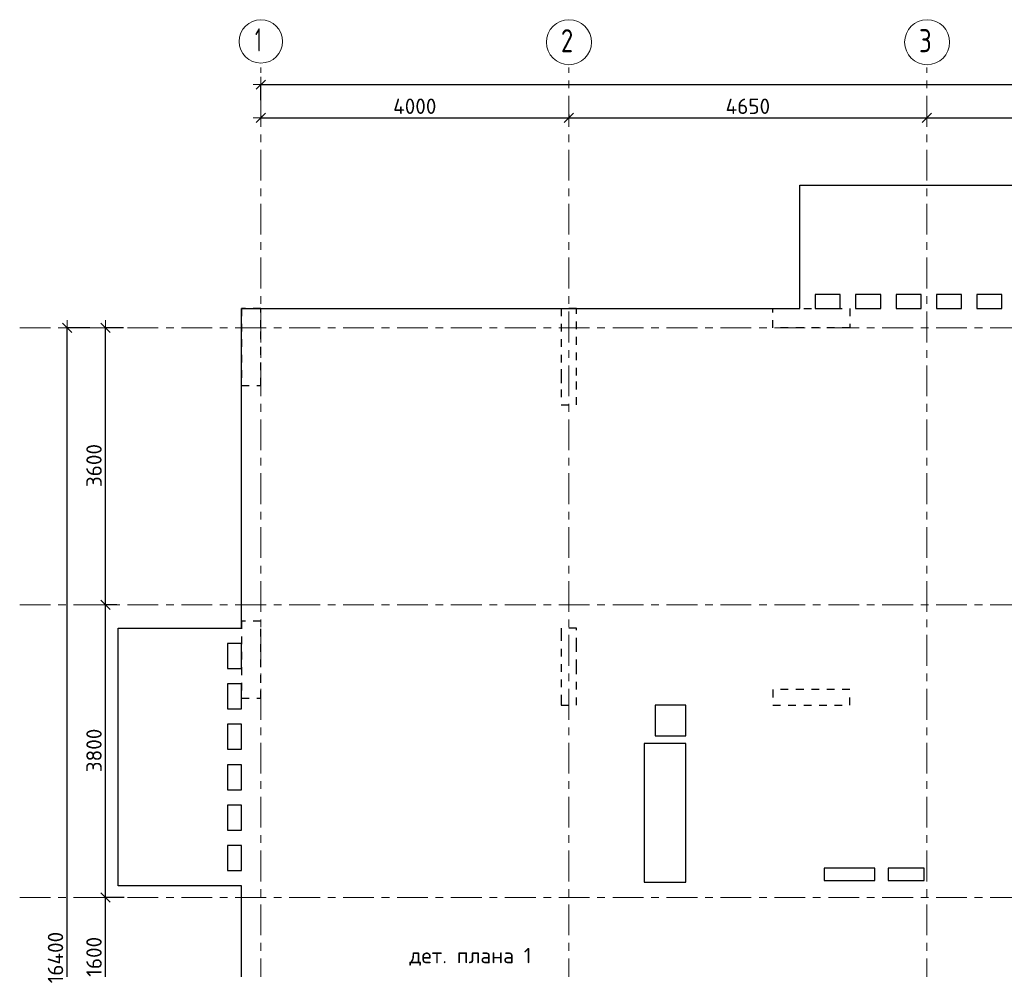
# Model space of a CAD drawing. Header units: metres. Extents: x -38 to 93, y -15 to 21.
# Tile 10 of 195: x -3 to 10, y 8 to 20. Entities that reach past the tile are written whole.
import ezdxf

# ---------------------------------------------------------------- set-up
doc = ezdxf.new("R2010")
doc.units = ezdxf.units.M
doc.header["$PDMODE"] = 65
for name, pattern in [('______11', [0.5, 0.4, -0.05, 0, -0.05]), ('______2', [0.0405, 0.03, -0.0105]), ('______5', [1.1, 0.8, -0.1, 0.1, -0.1])]:
    doc.linetypes.add(name, pattern=pattern)
for name, color, linetype, lineweight in [('XR$2$Осевая линия (1)', 7, '______5', 13), ('XR$2$Размерная линия (1)', 7, 'Continuous', 13), ('XR$4$Перекрытие (1)', 7, 'Continuous', 35), ('XR$4$Текст_ общее_1', 7, 'Continuous', 13)]:
    doc.layers.add(name, color=color, linetype=linetype, lineweight=lineweight)
doc.layers.add('XR$6$Стена_ бетон несущ.', color=7, linetype='Continuous', lineweight=70, true_color=0xb4b496)
doc.styles.add('ISOCPEUR', font='txt')
doc.dimstyles.new('DIMSTYLE_2', dxfattribs={"dimtxt": 0.2, "dimasz": 0.2, "dimexe": 0, "dimexo": 0, "dimgap": 0.1, "dimtad": 2, "dimdec": 0, "dimlfac": 1000, "dimrnd": 5, "dimzin": 12, "dimdsep": 46, "dimtxsty": 'ISOCPEUR', "dimblk1": 'ALL_ML_STRICH', "dimblk2": 'ALL_ML_STRICH', "dimsah": 1, "dimcen": 0, "dimclrd": 7, "dimclre": 256, "dimclrt": 7, "dimadec": 0, "dimazin": 0, "dimtfac": 1, "dimtdec": 0, "dimtix": 1, "dimtmove": 2, "dimatfit": 3, "dimfxl": 0, "dimtzin": 0, "dimlwd": 0, "dimlwe": -3, "dimarcsym": 0})
doc.dimstyles.new('DIMSTYLE_3', dxfattribs={"dimtxt": 0.2, "dimasz": 0.2, "dimexe": 0, "dimexo": 0, "dimgap": 0.1, "dimtad": 2, "dimdec": 0, "dimlfac": 1000, "dimrnd": 5, "dimzin": 12, "dimdsep": 46, "dimtxsty": 'ISOCPEUR', "dimblk1": 'ALL_ML_STRICH', "dimblk2": 'ALL_ML_STRICH', "dimsah": 1, "dimcen": 0, "dimclrd": 7, "dimclre": 256, "dimclrt": 7, "dimadec": 0, "dimazin": 0, "dimtfac": 1, "dimtdec": 0, "dimtix": 1, "dimtmove": 2, "dimatfit": 3, "dimfxl": 0, "dimtzin": 0, "dimlwd": 0, "dimlwe": -3, "dimarcsym": 0})

# ---------------------------------------------------------------- blocks, each defined once
blk = doc.blocks.new('ALL_ML_STRICH')
at = {"color": 0, "linetype": 'ByBlock', "lineweight": -2}
for p, q in [((-1, 0), (0.5, 0)), ((-0.3, -0.3), (0.3, 0.3)), ((0, -0.5), (0, 0.5))]:
    blk.add_line(p, q, dxfattribs=at)
blk = doc.blocks.new('*D5')
at = {"layer": 'DEFPOINTS', "color": 7, "linetype": 'Continuous', "lineweight": 13, "transparency": 33554687}
for p in [(-1.699, 16.4), (-2.294, 0), (-2.015, 0)]:
    blk.add_point(p, dxfattribs=at)
at = {"layer": 'XR$2$Размерная линия (1)', "color": 9, "linetype": 'Continuous', "lineweight": -2, "true_color": 0xc7c7c7, "transparency": 33554687}
for p, q in [((-1.719, 16.4), (-2.015, 16.4)), ((-2.274, 0), (-2.015, 0))]:
    blk.add_line(p, q, dxfattribs=at)
at = {"layer": 'XR$2$Размерная линия (1)', "color": 7, "linetype": 'Continuous', "lineweight": -2, "transparency": 33554687}
blk.add_line((-2.015, 0), (-2.015, 16.4), dxfattribs=at)
at = {"layer": 'XR$2$Размерная линия (1)', "color": 7, "linetype": 'Continuous', "lineweight": 13, "transparency": 33554687, "xscale": 0.2, "yscale": 0.2, "zscale": 0.2}
for p, rotation in [((-2.015, 16.4), 90), ((-2.015, 0), 270)]:
    blk.add_blockref('ALL_ML_STRICH', p, dxfattribs=dict(at, rotation=rotation))
at = {"layer": 'XR$2$Размерная линия (1)', "color": 7, "linetype": 'Continuous', "lineweight": 13, "transparency": 33554687, "insert": (-2.165, 8.22), "char_height": 0.2, "width": 1, "attachment_point": 5, "rotation": 90, "style": 'ISOCPEUR'}
blk.add_mtext('\\A1;{16400}', dxfattribs=at)
blk = doc.blocks.new('*D8')
at = {"layer": 'DEFPOINTS', "color": 7, "linetype": 'Continuous', "lineweight": 13, "transparency": 33554687}
for p in [(-1.253, 9), (-1.515, 7.4), (-1.172, 7.4)]:
    blk.add_point(p, dxfattribs=at)
at = {"layer": 'XR$2$Размерная линия (1)', "color": 9, "linetype": 'Continuous', "lineweight": -2, "true_color": 0xc7c7c7, "transparency": 33554687}
for p, q in [((-1.273, 9), (-1.515, 9)), ((-1.192, 7.4), (-1.515, 7.4))]:
    blk.add_line(p, q, dxfattribs=at)
at = {"layer": 'XR$2$Размерная линия (1)', "color": 7, "linetype": 'Continuous', "lineweight": -2, "transparency": 33554687}
blk.add_line((-1.515, 7.4), (-1.515, 9), dxfattribs=at)
at = {"layer": 'XR$2$Размерная линия (1)', "color": 7, "linetype": 'Continuous', "lineweight": 13, "transparency": 33554687, "xscale": 0.2, "yscale": 0.2, "zscale": 0.2}
for p, rotation in [((-1.515, 9), 90), ((-1.515, 7.4), 270)]:
    blk.add_blockref('ALL_ML_STRICH', p, dxfattribs=dict(at, rotation=rotation))
at = {"layer": 'XR$2$Размерная линия (1)', "color": 7, "linetype": 'Continuous', "lineweight": 13, "transparency": 33554687, "insert": (-1.665, 8.23), "char_height": 0.2, "width": 0.8, "attachment_point": 5, "rotation": 90, "style": 'ISOCPEUR'}
blk.add_mtext('\\A1;{1600}', dxfattribs=at)
blk = doc.blocks.new('*D9')
at = {"layer": 'DEFPOINTS', "color": 7, "linetype": 'Continuous', "lineweight": 13, "transparency": 33554687}
for p in [(-1.347, 12.8), (-1.515, 9), (-1.253, 9)]:
    blk.add_point(p, dxfattribs=at)
at = {"layer": 'XR$2$Размерная линия (1)', "color": 9, "linetype": 'Continuous', "lineweight": -2, "true_color": 0xc7c7c7, "transparency": 33554687}
for p, q in [((-1.367, 12.8), (-1.515, 12.8)), ((-1.273, 9), (-1.515, 9))]:
    blk.add_line(p, q, dxfattribs=at)
at = {"layer": 'XR$2$Размерная линия (1)', "color": 7, "linetype": 'Continuous', "lineweight": -2, "transparency": 33554687}
blk.add_line((-1.515, 9), (-1.515, 12.8), dxfattribs=at)
at = {"layer": 'XR$2$Размерная линия (1)', "color": 7, "linetype": 'Continuous', "lineweight": 13, "transparency": 33554687, "xscale": 0.2, "yscale": 0.2, "zscale": 0.2}
for p, rotation in [((-1.515, 12.8), 90), ((-1.515, 9), 270)]:
    blk.add_blockref('ALL_ML_STRICH', p, dxfattribs=dict(at, rotation=rotation))
at = {"layer": 'XR$2$Размерная линия (1)', "color": 7, "linetype": 'Continuous', "lineweight": 13, "transparency": 33554687, "insert": (-1.665, 10.91), "char_height": 0.2, "width": 0.8, "attachment_point": 5, "rotation": 90, "style": 'ISOCPEUR'}
blk.add_mtext('\\A1;{3800}', dxfattribs=at)
blk = doc.blocks.new('*D10')
at = {"layer": 'DEFPOINTS', "color": 7, "linetype": 'Continuous', "lineweight": 13, "transparency": 33554687}
for p in [(-1.26, 16.4), (-1.515, 12.8), (-1.347, 12.8)]:
    blk.add_point(p, dxfattribs=at)
at = {"layer": 'XR$2$Размерная линия (1)', "color": 9, "linetype": 'Continuous', "lineweight": -2, "true_color": 0xc7c7c7, "transparency": 33554687}
for p, q in [((-1.28, 16.4), (-1.515, 16.4)), ((-1.367, 12.8), (-1.515, 12.8))]:
    blk.add_line(p, q, dxfattribs=at)
at = {"layer": 'XR$2$Размерная линия (1)', "color": 7, "linetype": 'Continuous', "lineweight": -2, "transparency": 33554687}
blk.add_line((-1.515, 12.8), (-1.515, 16.4), dxfattribs=at)
at = {"layer": 'XR$2$Размерная линия (1)', "color": 7, "linetype": 'Continuous', "lineweight": 13, "transparency": 33554687, "xscale": 0.2, "yscale": 0.2, "zscale": 0.2}
for p, rotation in [((-1.515, 16.4), 90), ((-1.515, 12.8), 270)]:
    blk.add_blockref('ALL_ML_STRICH', p, dxfattribs=dict(at, rotation=rotation))
at = {"layer": 'XR$2$Размерная линия (1)', "color": 7, "linetype": 'Continuous', "lineweight": 13, "transparency": 33554687, "insert": (-1.665, 14.61), "char_height": 0.2, "width": 0.8, "attachment_point": 5, "rotation": 90, "style": 'ISOCPEUR'}
blk.add_mtext('\\A1;{3600}', dxfattribs=at)
blk = doc.blocks.new('*D11')
at = {"layer": 'DEFPOINTS', "color": 7, "linetype": 'Continuous', "lineweight": 13, "transparency": 33554687}
for p in [(0.5, 19.557), (0.5, 19.377), (61.6, 17.12)]:
    blk.add_point(p, dxfattribs=at)
at = {"layer": 'XR$2$Размерная линия (1)', "color": 9, "linetype": 'Continuous', "lineweight": -2, "true_color": 0xc7c7c7, "transparency": 33554687}
for p, q in [((0.5, 19.357), (0.5, 19.557)), ((61.6, 17.14), (61.6, 19.557))]:
    blk.add_line(p, q, dxfattribs=at)
at = {"layer": 'XR$2$Размерная линия (1)', "color": 7, "linetype": 'Continuous', "lineweight": -2, "transparency": 33554687}
blk.add_line((0.5, 19.557), (61.6, 19.557), dxfattribs=at)
at = {"layer": 'XR$2$Размерная линия (1)', "color": 7, "linetype": 'Continuous', "lineweight": 13, "transparency": 33554687, "xscale": 0.2, "yscale": 0.2, "zscale": 0.2, "rotation": 180}
blk.add_blockref('ALL_ML_STRICH', (0.5, 19.557), dxfattribs=at)
at = {"layer": 'XR$2$Размерная линия (1)', "color": 7, "linetype": 'Continuous', "lineweight": 13, "transparency": 33554687, "xscale": 0.2, "yscale": 0.2, "zscale": 0.2}
blk.add_blockref('ALL_ML_STRICH', (61.6, 19.557), dxfattribs=at)
at = {"layer": 'XR$2$Размерная линия (1)', "color": 7, "linetype": 'Continuous', "lineweight": 13, "transparency": 33554687, "insert": (31.1, 19.707), "char_height": 0.2, "width": 1, "attachment_point": 5, "style": 'ISOCPEUR'}
blk.add_mtext('\\A1;{61100}', dxfattribs=at)
blk = doc.blocks.new('*D26')
at = {"layer": 'DEFPOINTS', "color": 7, "linetype": 'Continuous', "lineweight": 13, "transparency": 33554687}
for p in [(4.5, 19.191), (0.5, 19.17), (0.5, 19.126)]:
    blk.add_point(p, dxfattribs=at)
at = {"layer": 'XR$2$Размерная линия (1)', "color": 9, "linetype": 'Continuous', "lineweight": -2, "true_color": 0xc7c7c7, "transparency": 33554687}
for p, q in [((0.5, 19.15), (0.5, 19.126)), ((4.5, 19.171), (4.5, 19.126))]:
    blk.add_line(p, q, dxfattribs=at)
at = {"layer": 'XR$2$Размерная линия (1)', "color": 7, "linetype": 'Continuous', "lineweight": -2, "transparency": 33554687}
blk.add_line((0.5, 19.126), (4.5, 19.126), dxfattribs=at)
at = {"layer": 'XR$2$Размерная линия (1)', "color": 7, "linetype": 'Continuous', "lineweight": 13, "transparency": 33554687, "xscale": 0.2, "yscale": 0.2, "zscale": 0.2, "rotation": 180}
blk.add_blockref('ALL_ML_STRICH', (0.5, 19.126), dxfattribs=at)
at = {"layer": 'XR$2$Размерная линия (1)', "color": 7, "linetype": 'Continuous', "lineweight": 13, "transparency": 33554687, "xscale": 0.2, "yscale": 0.2, "zscale": 0.2}
blk.add_blockref('ALL_ML_STRICH', (4.5, 19.126), dxfattribs=at)
at = {"layer": 'XR$2$Размерная линия (1)', "color": 7, "linetype": 'Continuous', "lineweight": 13, "transparency": 33554687, "insert": (2.5, 19.276), "char_height": 0.2, "width": 0.8, "attachment_point": 5, "style": 'ISOCPEUR'}
blk.add_mtext('\\A1;{4000}', dxfattribs=at)
blk = doc.blocks.new('*D27')
at = {"layer": 'DEFPOINTS', "color": 7, "linetype": 'Continuous', "lineweight": 13, "transparency": 33554687}
for p in [(4.5, 19.191), (4.5, 19.126), (9.15, 19.126)]:
    blk.add_point(p, dxfattribs=at)
at = {"layer": 'XR$2$Размерная линия (1)', "color": 9, "linetype": 'Continuous', "lineweight": -2, "true_color": 0xc7c7c7, "transparency": 33554687}
for p, q in [((4.5, 19.171), (4.5, 19.126)), ((9.15, 19.126), (9.15, 19.126))]:
    blk.add_line(p, q, dxfattribs=at)
at = {"layer": 'XR$2$Размерная линия (1)', "color": 7, "linetype": 'Continuous', "lineweight": -2, "transparency": 33554687}
blk.add_line((4.5, 19.126), (9.15, 19.126), dxfattribs=at)
at = {"layer": 'XR$2$Размерная линия (1)', "color": 7, "linetype": 'Continuous', "lineweight": 13, "transparency": 33554687, "xscale": 0.2, "yscale": 0.2, "zscale": 0.2, "rotation": 180}
blk.add_blockref('ALL_ML_STRICH', (4.5, 19.126), dxfattribs=at)
at = {"layer": 'XR$2$Размерная линия (1)', "color": 7, "linetype": 'Continuous', "lineweight": 13, "transparency": 33554687, "xscale": 0.2, "yscale": 0.2, "zscale": 0.2}
blk.add_blockref('ALL_ML_STRICH', (9.15, 19.126), dxfattribs=at)
at = {"layer": 'XR$2$Размерная линия (1)', "color": 7, "linetype": 'Continuous', "lineweight": 13, "transparency": 33554687, "insert": (6.825, 19.276), "char_height": 0.2, "width": 0.8, "attachment_point": 5, "style": 'ISOCPEUR'}
blk.add_mtext('\\A1;{4650}', dxfattribs=at)
blk = doc.blocks.new('*D28')
at = {"layer": 'DEFPOINTS', "color": 7, "linetype": 'Continuous', "lineweight": 13, "transparency": 33554687}
for p in [(9.15, 19.126), (9.15, 19.126), (12.6, 19.061)]:
    blk.add_point(p, dxfattribs=at)
at = {"layer": 'XR$2$Размерная линия (1)', "color": 9, "linetype": 'Continuous', "lineweight": -2, "true_color": 0xc7c7c7, "transparency": 33554687}
for p, q in [((9.15, 19.126), (9.15, 19.126)), ((12.6, 19.081), (12.6, 19.126))]:
    blk.add_line(p, q, dxfattribs=at)
at = {"layer": 'XR$2$Размерная линия (1)', "color": 7, "linetype": 'Continuous', "lineweight": -2, "transparency": 33554687}
blk.add_line((9.15, 19.126), (12.6, 19.126), dxfattribs=at)
at = {"layer": 'XR$2$Размерная линия (1)', "color": 7, "linetype": 'Continuous', "lineweight": 13, "transparency": 33554687, "xscale": 0.2, "yscale": 0.2, "zscale": 0.2, "rotation": 180}
blk.add_blockref('ALL_ML_STRICH', (9.15, 19.126), dxfattribs=at)
at = {"layer": 'XR$2$Размерная линия (1)', "color": 7, "linetype": 'Continuous', "lineweight": 13, "transparency": 33554687, "xscale": 0.2, "yscale": 0.2, "zscale": 0.2}
blk.add_blockref('ALL_ML_STRICH', (12.6, 19.126), dxfattribs=at)
at = {"layer": 'XR$2$Размерная линия (1)', "color": 7, "linetype": 'Continuous', "lineweight": 13, "transparency": 33554687, "insert": (10.875, 19.276), "char_height": 0.2, "width": 0.8, "attachment_point": 5, "style": 'ISOCPEUR'}
blk.add_mtext('\\A1;{3450}', dxfattribs=at)

msp = doc.modelspace()

# ---------------------------------------------------------------- linework, layer by layer
at = {"layer": 'XR$2$Осевая линия (1)', "color": 253, "linetype": '______11', "lineweight": 13, "true_color": 0xa0a0a0, "transparency": 33554687}
for p, q in [((0.5, -3.39), (0.5, 19.78)), ((4.5, -3.39), (4.5, 19.78)), ((9.15, -3.39), (9.15, 19.78)), ((-2.63, 16.4), (62.6, 16.4)), ((-2.63, 12.8), (62.6, 12.8)), ((-2.63, 9), (62.6, 9))]:
    msp.add_line(p, q, dxfattribs=at)
at = {"layer": 'XR$2$Осевая линия (1)', "color": 7, "linetype": 'Continuous', "lineweight": 13, "transparency": 33554687}
for centre, radius in [((0.5019, 20.1186), 0.2819), ((4.5024, 20.1081), 0.2924), ((9.1524, 20.1081), 0.2924)]:
    msp.add_circle(centre, radius, dxfattribs=at)
at = {"layer": 'XR$4$Перекрытие (1)', "color": 7, "linetype": 'Continuous', "lineweight": 25, "transparency": 33554687}
for p, q in [((7.4996, 16.8302), (7.4996, 18.2502)), ((7.4996, 18.2502), (10.8496, 18.2502)), ((7.4996, 16.6502), (7.4996, 16.8302)), ((8.0246, 16.8302), (7.6996, 16.8302)), ((7.6996, 16.8302), (7.6996, 16.6502)), ((8.0246, 16.6502), (8.0246, 16.8302)), ((8.5496, 16.8302), (8.2246, 16.8302)), ((8.2246, 16.8302), (8.2246, 16.6502)), ((8.5496, 16.6502), (8.5496, 16.8302)), ((9.0746, 16.8302), (8.7496, 16.8302)), ((8.7496, 16.8302), (8.7496, 16.6502)), ((9.0746, 16.6502), (9.0746, 16.8302)), ((9.2746, 16.8302), (9.2746, 16.6502)), ((9.5996, 16.8302), (9.2746, 16.8302)), ((9.5996, 16.6502), (9.5996, 16.8302)), ((10.1246, 16.8302), (9.7996, 16.8302)), ((9.7996, 16.8302), (9.7996, 16.6502)), ((10.1246, 16.6502), (10.1246, 16.8302)), ((0.25, 12.5002), (0.25, 16.6502)), ((0.25, 16.6502), (7.4996, 16.6502)), ((7.6996, 16.6502), (8.0246, 16.6502)), ((8.2246, 16.6502), (8.5496, 16.6502)), ((8.7496, 16.6502), (9.0746, 16.6502)), ((9.2746, 16.6502), (9.5996, 16.6502)), ((9.7996, 16.6502), (10.1246, 16.6502)), ((-1.35, 9.1502), (-1.35, 12.5002)), ((-1.35, 12.5002), (0.07, 12.5002)), ((0.07, 12.5002), (0.25, 12.5002)), ((0.07, 12.3002), (0.07, 11.9752)), ((0.25, 12.3002), (0.07, 12.3002)), ((0.25, 11.9752), (0.25, 12.3002)), ((0.07, 11.9752), (0.25, 11.9752)), ((0.07, 11.7752), (0.07, 11.4502)), ((0.25, 11.7752), (0.07, 11.7752)), ((0.25, 11.4502), (0.25, 11.7752)), ((0.07, 11.4502), (0.25, 11.4502)), ((5.6203, 11.5002), (5.6203, 11.1002)), ((6.0203, 11.5002), (5.6203, 11.5002)), ((6.0203, 11.1002), (6.0203, 11.5002)), ((0.07, 11.2502), (0.07, 10.9252)), ((0.25, 11.2502), (0.07, 11.2502)), ((0.25, 10.9252), (0.25, 11.2502)), ((5.4806, 11.0007), (5.4806, 9.2007)), ((6.0206, 11.0007), (5.4806, 11.0007)), ((5.6203, 11.1002), (6.0203, 11.1002)), ((6.0206, 9.2007), (6.0206, 11.0007)), ((0.07, 10.9252), (0.25, 10.9252)), ((0.25, 10.7252), (0.07, 10.7252)), ((0.07, 10.7252), (0.07, 10.4002)), ((0.25, 10.4002), (0.25, 10.7252)), ((0.07, 10.4002), (0.25, 10.4002)), ((0.07, 10.2002), (0.07, 9.8752)), ((0.25, 10.2002), (0.07, 10.2002)), ((0.25, 9.8752), (0.25, 10.2002)), ((0.07, 9.8752), (0.25, 9.8752)), ((0.25, 9.6752), (0.07, 9.6752)), ((0.07, 9.6752), (0.07, 9.3502)), ((0.25, 9.3502), (0.25, 9.6752)), ((0.07, 9.3502), (0.25, 9.3502)), ((7.8156, 9.3795), (7.8156, 9.2195)), ((8.4756, 9.3795), (7.8156, 9.3795)), ((8.4756, 9.2195), (8.4756, 9.3795)), ((8.6449, 9.3795), (8.6449, 9.2195)), ((9.1149, 9.3795), (8.6449, 9.3795)), ((9.1149, 9.2195), (9.1149, 9.3795)), ((7.8156, 9.2195), (8.4756, 9.2195)), ((8.6449, 9.2195), (9.1149, 9.2195)), ((0.07, 9.1502), (-1.35, 9.1502)), ((0.25, 9.1502), (0.07, 9.1502)), ((0.25, -0.2498), (0.25, 9.1502)), ((5.4806, 9.2007), (6.0206, 9.2007))]:
    msp.add_line(p, q, dxfattribs=at)
at = {"layer": 'XR$6$Стена_ бетон несущ.', "color": 253, "linetype": '______2', "lineweight": -3, "true_color": 0xa0a0a0, "transparency": 33554687}
for p, q in [((0.5, 16.65), (0.25, 16.65)), ((0.25, 16.65), (0.25, 15.65)), ((0.5, 16.4), (0.5, 16.65)), ((4.4, 16.65), (4.4, 15.86)), ((4.6, 16.65), (4.4, 16.65)), ((4.6, 15.78), (4.6, 16.65)), ((0.5, 15.65), (0.5, 16.4)), ((4.4, 15.86), (4.4, 15.84)), ((4.4, 15.84), (4.4, 15.78)), ((4.4, 15.78), (4.4, 15.6)), ((4.6, 15.6), (4.6, 15.78)), ((0.25, 15.65), (0.5, 15.65)), ((4.4, 15.6), (4.4, 15.4)), ((4.6, 15.4), (4.6, 15.6)), ((4.4, 15.4), (4.6, 15.4)), ((0.5, 12.59), (0.25, 12.59)), ((0.25, 12.59), (0.25, 11.59)), ((0.5, 11.59), (0.5, 12.59)), ((4.6, 12.5), (4.4, 12.5)), ((4.4, 12.5), (4.4, 12.4319)), ((4.4, 12.4319), (4.4, 11.58)), ((4.6, 12.2716), (4.6, 12.5)), ((4.6, 12.1916), (4.6, 12.2716)), ((4.6, 11.9916), (4.6, 12.1916)), ((4.6, 11.9116), (4.6, 11.9916)), ((4.6, 11.7), (4.6, 11.9116)), ((4.6, 11.5), (4.6, 11.7)), ((8.1499, 11.7), (7.1499, 11.7)), ((7.1499, 11.7), (7.1499, 11.5)), ((8.1499, 11.5), (8.1499, 11.7)), ((0.25, 11.59), (0.5, 11.59)), ((4.4, 11.58), (4.4, 11.5)), ((4.4, 11.5), (4.6, 11.5)), ((7.1499, 11.5), (8.1499, 11.5))]:
    msp.add_line(p, q, dxfattribs=at)
msp.add_lwpolyline([(7.1499, 16.65), (8.1499, 16.65), (8.1499, 16.4), (7.1499, 16.4), (7.1499, 16.65)], close=True, dxfattribs=at)

# ---------------------------------------------------------------- texts
at = {"layer": 'XR$2$Осевая линия (1)', "color": 7, "linetype": 'Continuous', "lineweight": 13, "transparency": 33554687, "char_height": 0.3, "attachment_point": 7, "style": 'ISOCPEUR'}
for s, insert, width in [('\\W0.56;1', (0.4269, 19.9881), 0.233333), ('\\W0.78;2', (4.3974, 19.9776), 0.326407), ('\\W0.78;3', (9.0474, 19.9776), 0.326407)]:
    msp.add_mtext(s, dxfattribs=dict(at, insert=insert, width=width))
at = {"layer": 'XR$4$Текст_ общее_1', "color": 7, "linetype": 'Continuous', "lineweight": 13, "transparency": 33554687, "insert": (3.2223, 8.2309), "char_height": 0.2, "width": 1.695238, "attachment_point": 5, "style": 'ISOCPEUR'}
msp.add_mtext('\\A1;{\\fISOCPEUR|i0|b0;\\H0.200000;\\W1.000000;\\C7;дет. плана 1}\\P', dxfattribs=at)

# ---------------------------------------------------------------- dimensions: what is measured, and where the dimension line sits
at = {"layer": 'XR$2$Размерная линия (1)', "color": 7, "linetype": 'Continuous', "lineweight": 13, "transparency": 33554687}
for base, p1, p2, picture, middle in [((61.6, 19.5574), (0.5, 19.3568), (61.6, 17.1397), '*D11', (31.1, 19.7074)), ((4.5, 19.1261), (0.5, 19.1495), (4.5, 19.1712), '*D26', (2.5, 19.2761)), ((9.15, 19.1261), (4.5, 19.1712), (9.15, 19.1261), '*D27', (6.825, 19.2761)), ((12.6, 19.1261), (9.15, 19.1261), (12.6, 19.0812), '*D28', (10.875, 19.2761))]:
    dim = msp.add_linear_dim(base=base, p1=p1, p2=p2, dimstyle='DIMSTYLE_3', override={"dimpost": '<>', "dimclrd": 7, "dimclre": 9, "dimclrt": 7, "dimlwd": 0, "dimlwe": 65533}, dxfattribs=at)
    dim.commit()
    dim.dimension.update_dxf_attribs({"geometry": picture, "text_midpoint": middle, "dimtype": 160})
for base, p1, p2, dimstyle, picture, middle in [((-2.0153, 16.4), (-2.2738, 0), (-1.7186, 16.4), 'DIMSTYLE_2', '*D5', (-2.1653, 8.22)), ((-1.5153, 16.4), (-1.3672, 12.8), (-1.2805, 16.4), 'DIMSTYLE_3', '*D10', (-1.6653, 14.61)), ((-1.5153, 12.8), (-1.2732, 9), (-1.3672, 12.8), 'DIMSTYLE_3', '*D9', (-1.6653, 10.91)), ((-1.5153, 9), (-1.1919, 7.4), (-1.2732, 9), 'DIMSTYLE_3', '*D8', (-1.6653, 8.23))]:
    dim = msp.add_linear_dim(base=base, p1=p1, p2=p2, angle=90, dimstyle=dimstyle, override={"dimpost": '<>', "dimclrd": 7, "dimclre": 9, "dimclrt": 7, "dimlwd": 0, "dimlwe": 65533}, dxfattribs=at)
    dim.commit()
    dim.dimension.update_dxf_attribs({"geometry": picture, "text_midpoint": middle, "dimtype": 160})

doc.saveas('drawing.dxf')
